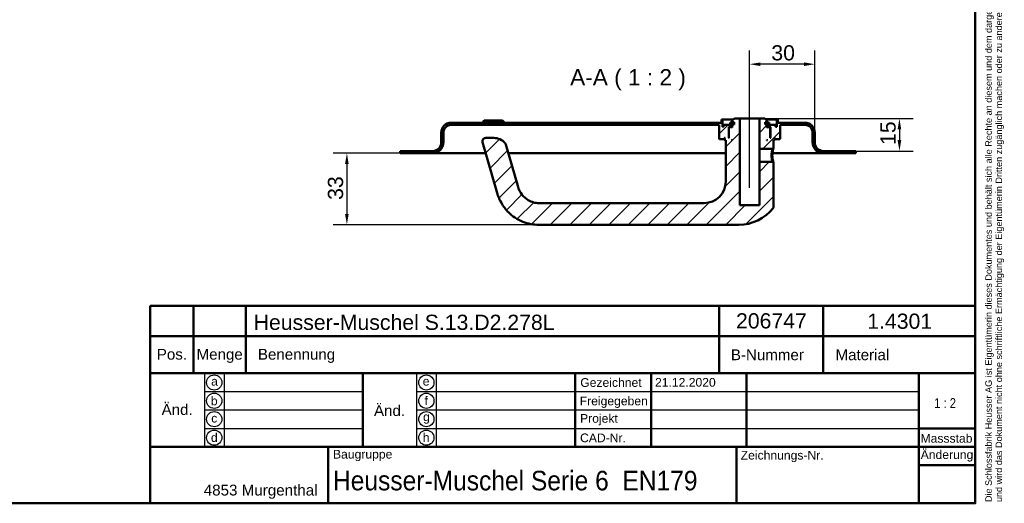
# Model space of a CAD drawing. Header units: millimetres. Extents: x 20 to 833, y 20 to 574.
# Tile 5 of 6: x 380 to 833, y 20 to 243. Entities that reach past the tile are written whole.
import ezdxf
from ezdxf.enums import TextEntityAlignment as Align

# ---------------------------------------------------------------- set-up
doc = ezdxf.new("R2010")
doc.units = ezdxf.units.MM
doc.header["$LTSCALE"] = 2
for name, color, linetype, lineweight in [('Bemaßungen(DIN)', 7, 'Continuous', 25), ('Mittellinie(DIN)', 7, 'Continuous', 25), ('Sichtbare Kanten(DIN)', 7, 'Continuous', 50), ('Skizziergeometrie(DIN)', 7, 'Continuous', 50), ('Skizzierlinie(DIN)', 7, 'Continuous', 25), ('Symbole(DIN)', 7, 'Continuous', 25)]:
    doc.layers.add(name, color=color, linetype=linetype, lineweight=lineweight)
doc.layers.add('Schraffur', color=179, linetype='Continuous', lineweight=9, true_color=0x1e1e47)
doc.styles.add('Aktuell-DIN', font='arial.ttf')
doc.styles.add('Aktuell-DINGroßer Text', font='arial.ttf')
doc.styles.add('STANDARD-DIN~0', font='arial.ttf')
doc.styles.add('Textstil10', font='arial.ttf')
doc.styles.add('Textstil41', font='arial.ttf', dxfattribs={"width": 0.8})
doc.styles.add('Textstil83', font='arial.ttf', dxfattribs={"width": 0.8})
doc.dimstyles.new('CAD-LAN', dxfattribs={"dimscale": 2, "dimtxt": 3.5, "dimasz": 2.5, "dimexe": 3.175, "dimexo": 0, "dimgap": 0.8, "dimtad": 1, "dimrnd": 1e-08, "dimtxsty": 'STANDARD-DIN~0', "dimcen": 0.09, "dimdle": 10, "dimclrd": 250, "dimclre": 250, "dimclrt": 250, "dimadec": 0, "dimazin": 2, "dimtfac": 1, "dimtmove": 0, "dimatfit": 3, "dimfxl": 1, "dimtolj": 1, "dimtzin": 0, "dimlwd": 25, "dimlwe": 25, "dimarcsym": 0})

# ---------------------------------------------------------------- blocks, each defined once
blk = doc.blocks.new('Ränder Standardrahmen')
at = {"layer": 'Skizziergeometrie(DIN)', "flags": 128}
blk.add_lwpolyline([(10, 10), (10, 287), (410, 287), (410, 10), (10, 10)], dxfattribs=at)
blk = doc.blocks.new('Schriftfelder Heusser')
at = {"layer": 'Skizziergeometrie(DIN)'}
for p, q in [((101, 229.92), (101, 236.92)), ((101, 236.92), (291, 236.92)), ((111, 229.92), (111, 236.92)), ((123, 229.92), (123, 236.92)), ((232, 229.92), (232, 236.92)), ((256, 229.92), (256, 236.92)), ((291, 236.92), (291, 229.92)), ((101, 191.42), (101, 229.92)), ((101, 229.92), (291, 229.92)), ((111, 229.92), (111, 221.42)), ((123, 229.92), (123, 221.42)), ((232, 229.92), (232, 221.42)), ((256, 229.92), (256, 221.42)), ((291, 229.92), (291, 191.42)), ((101, 221.42), (291, 221.42)), ((150, 221.42), (150, 204.42)), ((198.85, 221.42), (198.85, 204.42)), ((216.35, 221.42), (216.35, 204.42)), ((238.35, 221.42), (238.35, 204.42)), ((278, 221.42), (278, 191.42)), ((278, 208.67), (291, 208.67)), ((101, 204.42), (291, 204.42)), ((142, 204.42), (142, 191.42)), ((236, 204.42), (236, 191.42)), ((278, 200.17), (291, 200.17)), ((291, 191.42), (101, 191.42))]:
    blk.add_line(p, q, dxfattribs=at)
at = {"layer": 'Skizzierlinie(DIN)'}
for p, q in [((113.5, 221.42), (113.5, 204.42)), ((118, 221.42), (118, 204.42)), ((162.35, 221.42), (162.35, 204.42)), ((166.85, 221.42), (166.85, 204.42)), ((113.5, 217.17), (150, 217.17)), ((162.35, 217.17), (278, 217.17)), ((113.5, 212.92), (150, 212.92)), ((162.35, 212.92), (278, 212.92)), ((113.5, 208.67), (150, 208.67)), ((162.35, 208.67), (278, 208.67))]:
    blk.add_line(p, q, dxfattribs=at)
for centre in [(115.75, 219.25), (164.6, 219.25), (115.75, 215.04), (164.6, 215.04), (115.75, 210.79), (164.6, 210.79), (115.75, 206.54), (164.6, 206.54)]:
    blk.add_circle(centre, 1.75, dxfattribs=at)
at = {"layer": 'Symbole(DIN)', "color": 7, "insert": (293.33, 191.7), "char_height": 1.5, "width": 182.3003, "attachment_point": 1, "rotation": 90, "line_spacing_factor": 0.944221, "style": 'Aktuell-DIN'}
blk.add_mtext('\\fArial|b0|i0;\\H1.5000;Die Schlossfabrik Heusser AG ist Eigentümerin dieses Dokumentes und behält sich alle Rechte an diesem und dem dargestellten Gegenstand vor. Der Empfänger anerkennt diese Rechte\\Pund wird das Dokument nicht ohne schriftliche Ermächtigung der Eigentümerin Dritten zugänglich machen oder zu anderen Zwecken verwenden, zu dem es ihm übergeben worden ist.\\P ', dxfattribs=at)
at = {"layer": 'Symbole(DIN)', "color": 179, "true_color": 0x262659, "style": 'Aktuell-DIN'}
for s, insert, char_height, attachment_point in [('Pos.', (106, 227), 2.489, 2), ('Menge', (117, 227), 2.489, 2), ('Benennung', (125.81, 225.38), 2.489, 4), ('B-Nummer', (234.74, 225.62), 2.489, 4), ('Material', (265.02, 225.62), 2.489, 5), ('\\fArial|b0|i0;a', (115.81, 219.53), 2, 5), ('\\fArial|b0|i0;e', (164.54, 219.53), 2, 5), ('\\fArial|b0|i0;Gezeichnet', (200.05, 219.23), 2, 4), ('\\fArial|b0|i0;b', (115.75, 215), 2, 5), ('\\fArial|b0|i0;f', (164.55, 215.06), 2, 5), ('\\fArial|b0|i0;Freigegeben', (199.92, 216), 2, 1), ('\\fArial|b0|i0;c', (115.75, 211.01), 2, 5), ('\\fArial|b0|i0;g', (164.63, 211.05), 2, 5), ('\\fArial|b0|i0;Projekt', (200, 211.98), 2, 1), ('\\fArial|b0|i0;d', (115.76, 206.55), 2, 5), ('\\fArial|b0|i0;h', (164.55, 206.57), 2, 5), ('\\fArial|b0|i0;CAD-Nr.', (200, 207.5), 2, 1), ('\\fArial|b0|i0;\\H2.0000;Massstab', (284.39, 206.37), 2, 5), ('\\fArial|b0|i0;\\H2.0000;Baugruppe', (143.1, 203.73), 2, 1), ('\\fArial|b0|i0;Zeichnungs-Nr.', (237, 203.5), 2, 1), ('\\fArial|b0|i0;\\H2.5000;4853 Murgenthal', (113.33, 192.46), 2.5, 7)]:
    blk.add_mtext(s, dxfattribs=dict(at, insert=insert, char_height=char_height, attachment_point=attachment_point))
at = {"layer": 'Symbole(DIN)', "color": 179, "true_color": 0x262659, "attachment_point": 5, "style": 'Aktuell-DIN'}
for s, insert, char_height, width in [('Änd.', (107.21, 213), 2.489, 12.3494), ('Änd.', (156.12, 212.76), 2.489, 12.3494), ('\\fArial|b0|i0;Änderung', (284.51, 202.33), 2, 12.1143)]:
    blk.add_mtext(s, dxfattribs=dict(at, insert=insert, char_height=char_height, width=width))
at = {"layer": 'Symbole(DIN)', "color": 7, "insert": (143.1, 196.62), "char_height": 4.5, "width": 90.18, "attachment_point": 4, "style": 'Aktuell-DIN'}
blk.add_mtext('\\fArial|b0|i0;\\W0.90;\\H4.5000;Heusser-Muschel Serie 6  EN179', dxfattribs=at)
at = {"layer": 'Symbole(DIN)', "color": 179, "true_color": 0x262659, "style": 'Textstil10'}
blk.add_attdef('ERSTELLUNGSDATUM_001', (217.26, 218.29), '', height=2, dxfattribs=at)
at = {"layer": 'Symbole(DIN)', "color": 179, "true_color": 0x262659}
for tag, height, style, p in [('AUTOR', 2.49, 'Aktuell-DIN', (240.03, 219.26)), ('KONTROLLDATUM', 2, 'Textstil10', (217.42, 215.04)), ('KONTROLLIERT_VON', 2, 'Textstil10', (239.98, 215.05))]:
    blk.add_attdef(tag, text='', height=height, dxfattribs=dict(at, style=style)).set_placement(p, align=Align.MIDDLE_LEFT)
at = {"layer": 'Symbole(DIN)', "color": 7, "style": 'Textstil83', "width": 0.8}
blk.add_attdef('Anfänglicher_Ansichtsmaßstab_001', (281.57, 213.34), '', height=2.3, dxfattribs=at)
at = {"layer": 'Symbole(DIN)', "color": 179, "true_color": 0x262659, "style": 'Textstil10'}
blk.add_attdef('PROJEKT', text='', height=2, dxfattribs=at).set_placement((217.77, 209.72), align=Align.BOTTOM_LEFT)
at = {"layer": 'Symbole(DIN)', "color": 7, "style": 'Textstil41', "width": 0.8}
blk.add_attdef('STATUS', text='', height=5, dxfattribs=at).set_placement((284.53, 195.86), align=Align.MIDDLE_CENTER)
blk = doc.blocks.new('*D23')
at = {"layer": 'Bemaßungen(DIN)', "color": 250, "linetype": 'Continuous', "lineweight": 25, "true_color": 0x3f3f3f, "transparency": 16777216}
for p, q in [((716.1, 202.33), (716.1, 228.68)), ((746.1, 190.83), (746.1, 228.68)), ((741.1, 222.33), (721.1, 222.33))]:
    blk.add_line(p, q, dxfattribs=at)
at = {"layer": 'Bemaßungen(DIN)', "color": 250, "linetype": 'Continuous', "true_color": 0x3f3f3f, "transparency": 16777216}
for points in [[(721.1, 223.16), (721.1, 221.5), (716.1, 222.33)], [(741.1, 223.16), (741.1, 221.5), (746.1, 222.33)]]:
    blk.add_solid(points, dxfattribs=at)
at = {"layer": 'Defpoints', "color": 0, "linetype": 'Continuous', "transparency": 16777216}
for p in [(716.1, 222.33), (716.1, 202.33), (746.1, 190.83)]:
    blk.add_point(p, dxfattribs=at)
at = {"layer": 'Bemaßungen(DIN)', "color": 250, "linetype": 'Continuous', "lineweight": 25, "true_color": 0x3f3f3f, "transparency": 16777216, "insert": (726.1, 231.08), "char_height": 7, "attachment_point": 1, "style": 'STANDARD-DIN~0'}
blk.add_mtext('\\A1;30', dxfattribs=at)
blk = doc.blocks.new('*D24')
at = {"layer": 'Bemaßungen(DIN)', "color": 250, "linetype": 'Continuous', "lineweight": 25, "true_color": 0x3f3f3f, "transparency": 16777216}
for p, q in [((723.1, 197.33), (791.45, 197.33)), ((785.1, 192.33), (785.1, 187.33)), ((765.1, 182.33), (791.45, 182.33))]:
    blk.add_line(p, q, dxfattribs=at)
at = {"layer": 'Bemaßungen(DIN)', "color": 250, "linetype": 'Continuous', "true_color": 0x3f3f3f, "transparency": 16777216}
for points in [[(784.26, 192.33), (785.93, 192.33), (785.1, 197.33)], [(784.26, 187.33), (785.93, 187.33), (785.1, 182.33)]]:
    blk.add_solid(points, dxfattribs=at)
at = {"layer": 'Defpoints', "color": 0, "linetype": 'Continuous', "transparency": 16777216}
for p in [(723.1, 197.33), (765.1, 182.33), (785.1, 182.33)]:
    blk.add_point(p, dxfattribs=at)
at = {"layer": 'Bemaßungen(DIN)', "color": 250, "linetype": 'Continuous', "lineweight": 25, "true_color": 0x3f3f3f, "transparency": 16777216, "insert": (776.35, 185.12), "char_height": 7, "attachment_point": 1, "rotation": 90, "style": 'STANDARD-DIN~0'}
blk.add_mtext('\\A1;15', dxfattribs=at)
blk = doc.blocks.new('*D25')
at = {"layer": 'Bemaßungen(DIN)', "color": 250, "linetype": 'Continuous', "lineweight": 25, "true_color": 0x3f3f3f, "transparency": 16777216}
for p, q in [((555.1, 181.33), (524.25, 181.33)), ((530.6, 176.33), (530.6, 153.33)), ((619.1, 148.33), (524.25, 148.33))]:
    blk.add_line(p, q, dxfattribs=at)
at = {"layer": 'Bemaßungen(DIN)', "color": 250, "linetype": 'Continuous', "true_color": 0x3f3f3f, "transparency": 16777216}
for points in [[(529.76, 176.33), (531.43, 176.33), (530.6, 181.33)], [(529.76, 153.33), (531.43, 153.33), (530.6, 148.33)]]:
    blk.add_solid(points, dxfattribs=at)
at = {"layer": 'Defpoints', "color": 0, "linetype": 'Continuous', "transparency": 16777216}
for p in [(555.1, 181.33), (530.6, 148.33), (619.1, 148.33)]:
    blk.add_point(p, dxfattribs=at)
at = {"layer": 'Bemaßungen(DIN)', "color": 250, "linetype": 'Continuous', "lineweight": 25, "true_color": 0x3f3f3f, "transparency": 16777216, "insert": (521.84, 159.82), "char_height": 7, "attachment_point": 1, "rotation": 90, "style": 'STANDARD-DIN~0'}
blk.add_mtext('\\A1;33', dxfattribs=at)

msp = doc.modelspace()

# ---------------------------------------------------------------- hatches: boundary and pattern name
at = {"layer": 'Schraffur'}
h = msp.add_hatch(dxfattribs=at)
h.set_pattern_fill('ANSI31', color=256, scale=50.8, style=0)
h.set_pattern_definition([(45, (0, 0), (-4.49013, 4.49013), [])])
edge = h.paths.add_edge_path()
edge.add_spline(control_points=[(726.723, 183.33), (726.785, 183.389), (726.847, 183.449), (726.97, 183.569), (727.033, 183.629), (727.095, 183.689)], knot_values=[-0.0516944, -0.0516944, -0.0516944, -0.0516944, -0.0259399, -0.0259399, 0, 0, 0, 0], degree=3, periodic=0)
edge.add_line((727.095, 183.689), (727.095, 187.33))
edge.add_line((727.095, 187.33), (727.395, 187.33))
edge.add_line((727.395, 187.33), (727.595, 187.53))
edge.add_line((727.595, 187.53), (727.595, 188.13))
edge.add_line((727.595, 188.13), (727.395, 188.33))
edge.add_line((727.395, 188.33), (727.695, 188.33))
edge.add_line((727.695, 188.33), (727.695, 187.83))
edge.add_line((727.695, 187.83), (727.795, 187.73))
edge.add_line((727.795, 187.73), (729.895, 187.73))
edge.add_line((729.895, 187.73), (730.095, 187.93))
edge.add_line((730.095, 187.93), (730.095, 194.33))
edge.add_line((730.095, 194.33), (741.595, 194.33))
edge.add_ellipse((741.595, 190.83), major_axis=(0, 3.5), ratio=1, start_angle=270, end_angle=360, ccw=False)
edge.add_line((745.095, 190.83), (745.095, 186.33))
edge.add_ellipse((750.095, 186.33), major_axis=(-5, 0), ratio=1, start_angle=0, end_angle=90)
edge.add_line((750.095, 181.33), (765.095, 181.33))
edge.add_line((765.095, 181.33), (765.095, 182.33))
edge.add_line((765.095, 182.33), (750.095, 182.33))
edge.add_ellipse((750.095, 186.33), major_axis=(0, -4), ratio=1, start_angle=270, end_angle=360, ccw=False)
edge.add_line((746.095, 186.33), (746.095, 190.83))
edge.add_ellipse((741.595, 190.83), major_axis=(4.5, 0), ratio=1, start_angle=0, end_angle=90)
edge.add_line((741.595, 195.33), (729.095, 195.33))
edge.add_line((729.095, 195.33), (729.095, 196.83))
edge.add_line((729.095, 196.83), (728.595, 196.83))
edge.add_line((728.595, 196.83), (728.595, 193.53))
edge.add_line((728.595, 193.53), (728.095, 193.53))
edge.add_line((728.095, 193.53), (728.095, 194.33))
edge.add_line((728.095, 194.33), (725.095, 194.33))
edge.add_line((725.095, 194.33), (725.095, 193.53))
edge.add_line((725.095, 193.53), (725.845, 193.53))
edge.add_line((725.845, 193.53), (725.645, 193.33))
edge.add_line((725.645, 193.33), (725.645, 188.53))
edge.add_line((725.645, 188.53), (725.845, 188.33))
edge.add_line((725.845, 188.33), (725.595, 188.33))
edge.add_line((725.595, 188.33), (725.595, 193.13))
edge.add_line((725.595, 193.13), (725.395, 193.33))
edge.add_line((725.395, 193.33), (724.295, 193.33))
edge.add_line((724.295, 193.33), (724.095, 193.13))
edge.add_line((724.095, 193.13), (724.095, 194.53))
edge.add_line((724.095, 194.53), (725.112, 194.53))
edge.add_line((725.112, 194.53), (725.112, 195.43))
edge.add_line((725.112, 195.43), (723.61, 195.43))
edge.add_line((723.61, 195.43), (723.61, 194.53))
edge.add_line((723.61, 194.53), (723.195, 194.53))
edge.add_line((723.195, 194.53), (723.195, 195.63))
edge.add_line((723.195, 195.63), (724.095, 195.63))
edge.add_line((724.095, 195.63), (724.095, 196.33))
edge.add_line((724.095, 196.33), (723.095, 197.33))
edge.add_line((723.095, 197.33), (720.595, 197.33))
edge.add_line((720.595, 197.33), (720.595, 183.33))
edge.add_line((720.595, 183.33), (726.723, 183.33))
h.paths.add_polyline_path([(724.295, 187.33), (724.095, 187.33), (724.095, 187.53)], flags=0)
edge = h.paths.add_edge_path()
edge.add_spline(control_points=[(727.095, 176.969), (727.034, 177.029), (726.972, 177.09), (726.848, 177.21), (726.786, 177.27), (726.724, 177.33)], knot_values=[-0.0518926, -0.0518926, -0.0518926, -0.0518926, -0.0259463, -0.0259463, -0.0001025, -0.0001025, -0.0001025, -0.0001025], degree=3, periodic=0)
edge.add_line((726.724, 177.33), (720.595, 177.33))
edge.add_line((720.595, 177.33), (720.595, 157.33))
edge.add_line((720.595, 157.33), (711.595, 157.33))
edge.add_line((711.595, 157.33), (711.595, 197.33))
edge.add_line((711.595, 197.33), (709.095, 197.33))
edge.add_line((709.095, 197.33), (708.095, 196.33))
edge.add_line((708.095, 196.33), (708.095, 195.63))
edge.add_line((708.095, 195.63), (708.995, 195.63))
edge.add_line((708.995, 195.63), (708.995, 194.53))
edge.add_line((708.995, 194.53), (708.581, 194.53))
edge.add_line((708.581, 194.53), (708.581, 195.43))
edge.add_line((708.581, 195.43), (707.079, 195.43))
edge.add_line((707.079, 195.43), (707.079, 194.53))
edge.add_line((707.079, 194.53), (708.095, 194.53))
edge.add_line((708.095, 194.53), (708.095, 193.13))
edge.add_line((708.095, 193.13), (707.895, 193.33))
edge.add_line((707.895, 193.33), (706.795, 193.33))
edge.add_line((706.795, 193.33), (706.595, 193.13))
edge.add_line((706.595, 193.13), (706.595, 188.33))
edge.add_line((706.595, 188.33), (706.345, 188.33))
edge.add_line((706.345, 188.33), (706.545, 188.53))
edge.add_line((706.545, 188.53), (706.545, 193.33))
edge.add_line((706.545, 193.33), (706.345, 193.53))
edge.add_line((706.345, 193.53), (707.095, 193.53))
edge.add_line((707.095, 193.53), (707.095, 194.33))
edge.add_line((707.095, 194.33), (704.095, 194.33))
edge.add_line((704.095, 194.33), (704.095, 193.53))
edge.add_line((704.095, 193.53), (703.595, 193.53))
edge.add_line((703.595, 193.53), (703.595, 196.83))
edge.add_line((703.595, 196.83), (703.095, 196.83))
edge.add_line((703.095, 196.83), (703.095, 195.33))
edge.add_line((703.095, 195.33), (578.595, 195.33))
edge.add_ellipse((578.595, 190.83), major_axis=(0, 4.5), ratio=1, start_angle=0, end_angle=90)
edge.add_line((574.095, 190.83), (574.095, 186.33))
edge.add_ellipse((570.095, 186.33), major_axis=(4, 0), ratio=1, start_angle=270, end_angle=360, ccw=False)
edge.add_line((570.095, 182.33), (555.095, 182.33))
edge.add_line((555.095, 182.33), (555.095, 181.33))
edge.add_line((555.095, 181.33), (570.095, 181.33))
edge.add_ellipse((570.095, 186.33), major_axis=(0, -5), ratio=1, start_angle=0, end_angle=90)
edge.add_line((575.095, 186.33), (575.095, 190.83))
edge.add_ellipse((578.595, 190.83), major_axis=(-3.5, 0), ratio=1, start_angle=270, end_angle=360, ccw=False)
edge.add_line((578.595, 194.33), (702.095, 194.33))
edge.add_line((702.095, 194.33), (702.095, 187.93))
edge.add_line((702.095, 187.93), (702.295, 187.73))
edge.add_line((702.295, 187.73), (704.395, 187.73))
edge.add_line((704.395, 187.73), (704.495, 187.83))
edge.add_line((704.495, 187.83), (704.495, 188.33))
edge.add_line((704.495, 188.33), (704.795, 188.33))
edge.add_line((704.795, 188.33), (704.595, 188.13))
edge.add_line((704.595, 188.13), (704.595, 187.53))
edge.add_line((704.595, 187.53), (704.795, 187.33))
edge.add_line((704.795, 187.33), (705.095, 187.33))
edge.add_line((705.095, 187.33), (705.095, 168.33))
edge.add_ellipse((695.095, 168.33), major_axis=(10, 0), ratio=1, start_angle=270, end_angle=360, ccw=False)
edge.add_line((695.095, 158.33), (619.095, 158.33))
edge.add_spline(control_points=[(619.095, 158.33), (618.233, 158.33), (617.368, 158.45), (615.694, 158.913), (614.895, 159.257), (613.017, 160.368), (612.007, 161.26), (610.493, 163.226), (609.805, 164.45), (609.269, 166.318)], knot_values=[-2.1009717, -2.1009717, -2.1009717, -2.1009717, -1.6733657, -1.6733657, -1.2398076, -1.2398076, -0.5829242, -0.5829242, 0, 0, 0, 0], degree=3, periodic=0)
edge.add_line((609.269, 166.318), (603.797, 185.402))
edge.add_ellipse((602.355, 184.988), major_axis=(1.442, 0.413), ratio=1, start_angle=0, end_angle=25.69736)
edge.add_ellipse((598.248, 181.33), major_axis=(5.227, 4.656), ratio=1, start_angle=0, end_angle=48.30264)
edge.add_line((598.248, 188.33), (594.545, 188.33))
edge.add_ellipse((594.545, 186.83), major_axis=(0, 1.5), ratio=1, start_angle=0, end_angle=106)
edge.add_line((593.103, 186.416), (599.657, 163.562))
edge.add_spline(control_points=[(599.657, 163.562), (600.072, 162.113), (600.546, 160.482), (602.662, 156.789), (603.809, 155.303), (606.817, 152.37), (608.985, 150.832), (614.038, 148.822), (616.565, 148.33), (619.095, 148.33)], knot_values=[-3.2184945, -3.2184945, -3.2184945, -3.2184945, -2.3249025, -2.3249025, -1.6315616, -1.6315616, -0.7590705, -0.7590705, 0, 0, 0, 0], degree=3, periodic=0)
edge.add_line((619.095, 148.33), (711.095, 148.33))
edge.add_ellipse((711.095, 168.33), major_axis=(0, -20), ratio=1, start_angle=0, end_angle=52.1433)
edge.add_spline(control_points=[(726.886, 156.056), (726.953, 156.143), (727.007, 156.241), (727.086, 156.473), (727.097, 156.587), (727.095, 156.67)], knot_values=[-0.0452946, -0.0452946, -0.0452946, -0.0452946, -0.0249472, -0.0249472, 0, 0, 0, 0], degree=3, periodic=0)
edge.add_line((727.095, 156.67), (727.095, 176.969))
h.paths.add_polyline_path([(708.095, 187.33), (707.895, 187.33), (708.095, 187.53)], flags=0)

# ---------------------------------------------------------------- linework, layer by layer
at = {"layer": 'Mittellinie(DIN)', "linetype": 'Continuous'}
msp.add_line((716.095, 165.33), (716.095, 202.33), dxfattribs=at)
at = {"layer": 'Sichtbare Kanten(DIN)'}
for p, q in [((703.095, 195.33), (578.595, 195.33)), ((593.845, 196.33), (592.845, 195.33)), ((593.845, 196.33), (602.345, 196.33)), ((602.345, 196.33), (603.345, 195.33)), ((703.595, 196.83), (703.095, 196.83)), ((703.095, 196.83), (703.095, 195.33)), ((703.595, 193.53), (703.595, 196.83)), ((703.595, 196.83), (708.595, 196.83)), ((708.581, 195.43), (707.079, 195.43)), ((707.079, 195.43), (707.079, 194.53)), ((709.095, 197.33), (708.095, 196.33)), ((708.095, 196.33), (708.095, 195.63)), ((708.095, 195.63), (708.995, 195.63)), ((708.581, 194.53), (708.581, 195.43)), ((708.995, 195.43), (708.581, 195.43)), ((708.995, 195.63), (708.995, 194.53)), ((711.595, 197.33), (709.095, 197.33)), ((711.595, 157.33), (711.595, 197.33)), ((711.595, 197.33), (720.595, 197.33)), ((723.095, 197.33), (720.595, 197.33)), ((720.595, 197.33), (720.595, 183.33)), ((724.095, 196.33), (723.095, 197.33)), ((723.195, 194.53), (723.195, 195.63)), ((723.195, 195.63), (724.095, 195.63)), ((723.61, 195.43), (723.195, 195.43)), ((723.595, 196.83), (728.595, 196.83)), ((725.112, 195.43), (723.61, 195.43)), ((723.61, 195.43), (723.61, 194.53)), ((724.095, 195.63), (724.095, 196.33)), ((725.112, 194.53), (725.112, 195.43)), ((729.095, 196.83), (728.595, 196.83)), ((728.595, 196.83), (728.595, 193.53)), ((729.095, 195.33), (729.095, 196.83)), ((741.595, 195.33), (729.095, 195.33)), ((574.095, 190.83), (574.095, 186.33)), ((575.095, 186.33), (575.095, 190.83)), ((578.595, 194.33), (702.095, 194.33)), ((702.095, 194.33), (702.095, 187.93)), ((704.095, 193.53), (703.595, 193.53)), ((707.095, 194.33), (704.095, 194.33)), ((704.095, 194.33), (704.095, 193.53)), ((706.545, 193.33), (706.345, 193.53)), ((706.345, 193.53), (707.095, 193.53)), ((706.545, 188.53), (706.545, 193.33)), ((706.545, 193.33), (706.795, 193.33)), ((706.795, 193.33), (706.595, 193.13)), ((706.595, 193.13), (706.595, 188.33)), ((707.895, 193.33), (706.795, 193.33)), ((707.079, 194.53), (708.095, 194.53)), ((707.095, 193.53), (707.095, 194.33)), ((707.095, 194.33), (708.095, 194.33)), ((708.095, 193.53), (707.095, 193.53)), ((708.095, 193.13), (707.895, 193.33)), ((708.095, 193.33), (707.895, 193.33)), ((708.095, 194.53), (708.095, 193.13)), ((708.995, 194.53), (708.581, 194.53)), ((723.61, 194.53), (723.195, 194.53)), ((724.095, 193.13), (724.095, 194.53)), ((724.095, 194.53), (725.112, 194.53)), ((724.095, 194.33), (725.095, 194.33)), ((725.095, 193.53), (724.095, 193.53)), ((724.295, 193.33), (724.095, 193.13)), ((724.295, 193.33), (724.095, 193.33)), ((725.395, 193.33), (724.295, 193.33)), ((728.095, 194.33), (725.095, 194.33)), ((725.095, 194.33), (725.095, 193.53)), ((725.095, 193.53), (725.845, 193.53)), ((725.595, 193.13), (725.395, 193.33)), ((725.395, 193.33), (725.645, 193.33)), ((725.595, 188.33), (725.595, 193.13)), ((725.845, 193.53), (725.645, 193.33)), ((725.645, 193.33), (725.645, 188.53)), ((728.095, 193.53), (728.095, 194.33)), ((728.595, 193.53), (728.095, 193.53)), ((730.095, 187.93), (730.095, 194.33)), ((730.095, 194.33), (741.595, 194.33)), ((745.095, 190.83), (745.095, 186.33)), ((746.095, 186.33), (746.095, 190.83)), ((593.103, 186.416), (599.657, 163.562)), ((598.248, 188.33), (594.545, 188.33)), ((702.095, 187.93), (702.295, 187.73)), ((702.295, 187.73), (704.395, 187.73)), ((704.395, 187.73), (704.495, 187.83)), ((704.395, 187.73), (704.595, 187.73)), ((704.495, 187.83), (704.495, 188.33)), ((704.495, 188.33), (704.795, 188.33)), ((704.595, 187.83), (704.495, 187.83)), ((704.795, 188.33), (704.595, 188.13)), ((704.595, 188.13), (704.595, 187.53)), ((704.595, 187.53), (704.795, 187.33)), ((704.795, 187.33), (705.095, 187.33)), ((705.095, 187.33), (705.095, 168.33)), ((706.345, 188.33), (706.545, 188.53)), ((706.595, 188.33), (706.345, 188.33)), ((706.595, 188.53), (706.545, 188.53)), ((707.895, 187.33), (708.095, 187.53)), ((708.095, 187.33), (707.895, 187.33)), ((708.095, 187.53), (708.095, 187.33)), ((724.095, 187.33), (724.095, 187.53)), ((724.095, 187.53), (724.295, 187.33)), ((724.295, 187.33), (724.095, 187.33)), ((725.645, 188.53), (725.595, 188.53)), ((725.845, 188.33), (725.595, 188.33)), ((725.645, 188.53), (725.845, 188.33)), ((727.095, 183.689), (727.095, 187.33)), ((727.095, 187.33), (727.395, 187.33)), ((727.595, 188.13), (727.395, 188.33)), ((727.395, 188.33), (727.695, 188.33)), ((727.395, 187.33), (727.595, 187.53)), ((727.595, 187.53), (727.595, 188.13)), ((727.695, 187.83), (727.595, 187.83)), ((727.595, 187.73), (727.795, 187.73)), ((727.695, 188.33), (727.695, 187.83)), ((727.695, 187.83), (727.795, 187.73)), ((727.795, 187.73), (729.895, 187.73)), ((729.895, 187.73), (730.095, 187.93)), ((570.095, 182.33), (555.095, 182.33)), ((555.095, 182.33), (555.095, 181.33)), ((609.269, 166.318), (603.797, 185.402)), ((720.595, 183.33), (726.723, 183.33)), ((720.595, 177.33), (720.595, 183.33)), ((726.723, 183.329), (727.095, 183.689)), ((765.095, 182.33), (750.095, 182.33)), ((765.095, 181.33), (765.095, 182.33)), ((555.095, 181.33), (570.095, 181.33)), ((570.095, 181.33), (585.095, 181.33)), ((594.562, 181.33), (585.095, 181.33)), ((705.095, 181.33), (604.965, 181.33)), ((726.724, 177.33), (720.595, 177.33)), ((720.595, 177.33), (720.595, 157.33)), ((735.095, 181.33), (726.583, 181.33)), ((727.096, 176.969), (726.724, 177.33)), ((727.095, 156.67), (727.095, 176.969)), ((735.095, 181.33), (750.095, 181.33)), ((750.095, 181.33), (765.095, 181.33)), ((695.095, 158.33), (619.095, 158.33)), ((720.595, 157.33), (711.595, 157.33)), ((619.095, 148.33), (711.095, 148.33))]:
    msp.add_line(p, q, dxfattribs=at)
for centre, radius, start, end in [((578.595, 190.83), 4.5, 90, 180), ((741.595, 190.83), 4.5, 0, 90), ((578.595, 190.83), 3.5, 90, 180), ((741.595, 190.83), 3.5, 0, 90), ((570.095, 186.33), 4, 270, 0), ((570.095, 186.33), 5, 270, 0), ((594.545, 186.83), 1.5, 90, 196), ((598.248, 181.33), 7, 41.69736, 90), ((602.355, 184.988), 1.5, 16, 41.69736), ((750.095, 186.33), 5, 180, 270), ((750.095, 186.33), 4, 180, 270), ((695.095, 168.33), 10, 270, 0), ((711.095, 168.33), 20, 270, 322.1433)]:
    msp.add_arc(centre, radius, start, end, dxfattribs=at)
for points, knots in [([(726.723, 183.33), (726.723, 183.33), (726.714, 183.304), (726.697, 183.254), (726.68, 183.203), (726.654, 183.128), (726.622, 183.031), (726.528, 182.738), (726.382, 182.241), (726.285, 181.637), (726.22, 181.234), (726.178, 180.782), (726.178, 180.33), (726.178, 179.878), (726.22, 179.427), (726.284, 179.024), (726.412, 178.217), (726.628, 177.608), (726.698, 177.406), (726.716, 177.356), (726.724, 177.33), (726.724, 177.33)], [0.5288096, 0.5288096, 0.5288096, 0.5288096, 0.6043056, 0.6043056, 0.6043056, 0.6798438, 0.6798438, 0.6798438, 0.9064584, 0.9064584, 0.9064584, 1.0575348, 1.0575348, 1.0575348, 1.2086112, 1.2086112, 1.2086112, 1.510764, 1.510764, 1.510764, 1.5864791, 1.5864791, 1.5864791, 1.5864791]), ([(727.096, 176.969), (727.096, 176.969), (727.052, 177.109), (726.662, 178.305), (726.487, 180.331), (726.64, 182.102), (726.943, 183.211), (727.077, 183.632), (727.095, 183.689), (727.095, 183.689)], [0.5287758, 0.5287758, 0.5287758, 0.5287758, 0.6043056, 0.9064584, 1.0575348, 1.2086112, 1.4352258, 1.510764, 1.5862579, 1.5862579, 1.5862579, 1.5862579]), ([(599.657, 163.562), (600.072, 162.113), (600.546, 160.482), (602.662, 156.789), (603.809, 155.303), (606.817, 152.37), (608.985, 150.832), (614.038, 148.822), (616.565, 148.33), (619.095, 148.33)], [-3.2184945, -3.2184945, -3.2184945, -3.2184945, -2.3249025, -2.3249025, -1.6315616, -1.6315616, -0.7590705, -0.7590705, 0, 0, 0, 0]), ([(619.095, 158.33), (618.233, 158.33), (617.368, 158.45), (615.694, 158.913), (614.895, 159.257), (613.017, 160.368), (612.007, 161.26), (610.493, 163.226), (609.805, 164.45), (609.269, 166.318)], [-2.1009717, -2.1009717, -2.1009717, -2.1009717, -1.6733657, -1.6733657, -1.2398076, -1.2398076, -0.5829242, -0.5829242, 0, 0, 0, 0]), ([(726.886, 156.056), (726.953, 156.143), (727.007, 156.241), (727.086, 156.473), (727.097, 156.587), (727.097, 156.67)], [-0.045294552, -0.045294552, -0.045294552, -0.045294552, -0.024947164, -0.024947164, 0, 0, 0, 0])]:
    msp.add_open_spline(points, degree=3, knots=knots, dxfattribs=at)

# ---------------------------------------------------------------- block references
at = {"xscale": 2, "yscale": 2, "zscale": 2}
msp.add_blockref('Ränder Standardrahmen', (0, 0), dxfattribs=at)
msp.add_blockref('Schriftfelder Heusser', (238, -362.833), dxfattribs=at).add_auto_attribs({'ERSTELLUNGSDATUM_001': '21.12.2020', 'Anfänglicher_Ansichtsmaßstab_001': '1 : 2'})

# ---------------------------------------------------------------- texts
at = {"layer": 'Symbole(DIN)', "color": 7, "insert": (633.423, 210.33), "char_height": 7.4676, "attachment_point": 7, "style": 'Aktuell-DINGroßer Text'}
msp.add_mtext('A-A ( 1 : 2 )', dxfattribs=at)
at = {"layer": 'Symbole(DIN)', "color": 7, "char_height": 7, "attachment_point": 1, "style": 'Aktuell-DIN'}
for s, insert, width in [('{\\fArial|b0|i0;\\H7.0000;Heusser-Muschel S.13.D2.278L}', (487.659, 106.906), 138.59147), ('{\\fArial|b0|i0;\\H7.0000;206747}', (709.83, 107.58), 32.62043), ('{\\fArial|b0|i0;\\H7.0000;1.4301}', (770.274, 107.401), 29.89939)]:
    msp.add_mtext(s, dxfattribs=dict(at, insert=insert, width=width))

# ---------------------------------------------------------------- dimensions: what is measured, and where the dimension line sits
at = {"layer": 'Bemaßungen(DIN)', "color": 250, "linetype": 'Continuous', "lineweight": 25, "true_color": 0x3f3f3f}
for base, p1, p2, angle, picture, middle in [((716.095, 222.33), (746.095, 190.83), (716.095, 202.33), 180, '*D23', (731.095, 222.33)), ((785.095, 182.33), (723.095, 197.33), (765.095, 182.33), 90, '*D24', (785.095, 189.83)), ((530.595, 148.33), (555.095, 181.33), (619.095, 148.33), 90, '*D25', (530.595, 164.83))]:
    dim = msp.add_linear_dim(base=base, p1=p1, p2=p2, angle=angle, dimstyle='CAD-LAN', override={"dimgap": 0.8, "dimdec": 2, "dimtol": 0, "dimlim": 0, "dimtp": 0, "dimtm": 0, "dimtdec": 2, "dimtofl": 0, "dimatfit": 1}, dxfattribs=at)
    dim.commit()
    dim.dimension.update_dxf_attribs({"geometry": picture, "text_midpoint": middle, "dimtype": 160})

doc.saveas('drawing.dxf')
